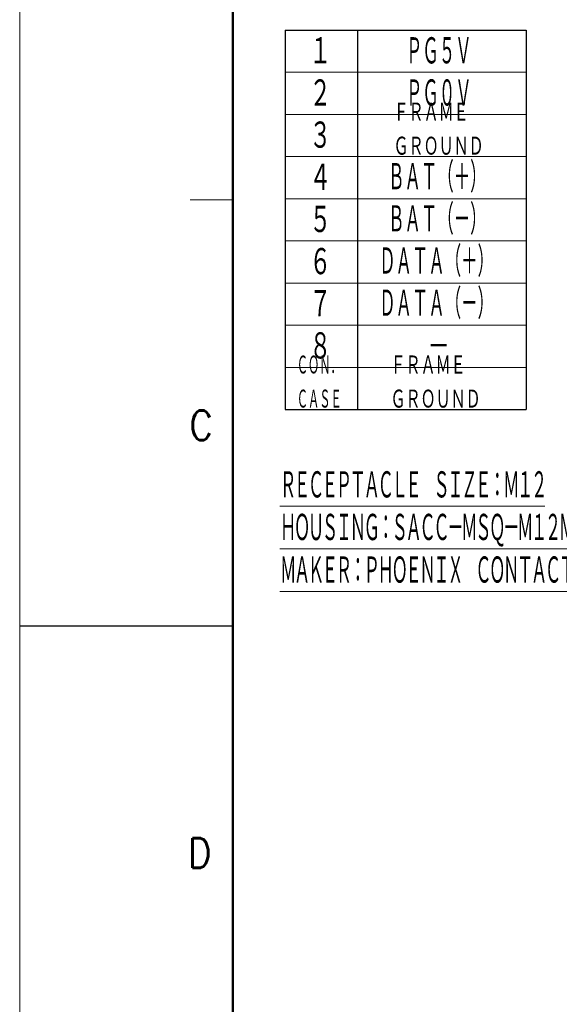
# Model space of a CAD drawing. Header units: millimetres. Extents: x 0 to 594, y 0 to 420.
# Tile 7 of 118: x 0 to 90, y 147 to 311. Entities that reach past the tile are written whole.
import ezdxf

# ---------------------------------------------------------------- set-up
doc = ezdxf.new("R2010")
doc.units = ezdxf.units.MM
doc.header["$LTSCALE"] = 0.257233
doc.layers.add('NoLayerName_001', color=7, linetype='Continuous')
doc.styles.get("Standard").update_dxf_attribs({"font": 'txt', "bigfont": 'extfont2'})

msp = doc.modelspace()

# ---------------------------------------------------------------- linework, layer by layer
at = {"layer": 'NoLayerName_001', "color": 7, "linetype": 'Continuous', "lineweight": 13}
msp.add_line((0, 0), (0, 420.0255), dxfattribs=at)
at = {"layer": 'NoLayerName_001', "color": 7, "linetype": 'Continuous', "lineweight": 50}
msp.add_line((35.3557, 14.1423), (35.3557, 405.8832), dxfattribs=at)
at = {"layer": 'NoLayerName_001', "color": 7, "linetype": 'Continuous', "lineweight": 25}
for p, q in [((44.0564, 308.9103), (44.0564, 245.9103)), ((44.0564, 308.9103), (84.0564, 308.9103)), ((56.0564, 308.9103), (56.0564, 245.9103)), ((84.0564, 308.9103), (84.0564, 245.9103)), ((44.0564, 245.9103), (84.0564, 245.9103)), ((0, 210.0127), (35.3557, 210.0127))]:
    msp.add_line(p, q, dxfattribs=at)
at = {"layer": 'NoLayerName_001', "color": 2, "linetype": 'Continuous', "lineweight": 13}
for p, q in [((44.0564, 301.9103), (84.0564, 301.9103)), ((44.0564, 294.9103), (84.0564, 294.9103)), ((44.0564, 287.9103), (84.0564, 287.9103)), ((35.3557, 280.7241), (28.2845, 280.7241)), ((44.0564, 280.9103), (84.0564, 280.9103)), ((44.0564, 273.9103), (84.0564, 273.9103)), ((44.0564, 266.9103), (84.0564, 266.9103)), ((44.0564, 259.9103), (84.0564, 259.9103)), ((44.0564, 252.9103), (84.0564, 252.9103))]:
    msp.add_line(p, q, dxfattribs=at)

# ---------------------------------------------------------------- texts
at = {"layer": 'NoLayerName_001', "color": 3, "lineweight": 13, "attachment_point": 7}
for s, insert, char_height in [('\\A1;\\W0.6667;１', (48.0765, 302.9103), 4.949795), ('\\A1;\\W0.5000;ＰＧ５Ｖ', (64.1167, 302.9103), 4.949795), ('\\A1;\\W0.6667;２', (48.0765, 295.9103), 4.949795), ('\\A1;\\W0.5000;ＰＧ０Ｖ', (64.1167, 295.9103), 4.949795), ('\\A1;\\W0.6667;ＦＲＡＭＥ\\PＧＲＯＵＮＤ', (62.0635, 287.9103), 3.394145), ('\\A1;\\W0.6667;３', (48.0765, 288.9103), 4.949795), ('\\A1;\\W0.6667;４', (48.0765, 281.9103), 4.949795), ('\\A1;\\W0.5000;ＢＡＴ（＋）', (61.1468, 281.9103), 4.949795), ('\\A1;\\W0.6667;５', (48.0765, 274.9103), 4.949795), ('\\A1;\\W0.5000;ＢＡＴ（－）', (61.1468, 274.9103), 4.949795), ('\\A1;\\W0.5000;ＤＡＴＡ（＋）', (59.6619, 267.9103), 4.949795), ('\\A1;\\W0.6667;６', (48.0765, 267.9103), 4.949795), ('\\A1;\\W0.5000;ＤＡＴＡ（－）', (59.6619, 260.9103), 4.949795), ('\\A1;\\W0.6667;７', (48.0765, 260.9103), 4.949795), ('\\A1;\\W0.6667;８', (48.0765, 253.9103), 4.949795), ('\\A1;\\W0.6667;－', (67.727, 253.9103), 4.949795), ('\\A1;\\W0.5000;ＣＯＮ．\\PＣＡＳＥ', (45.9834, 245.9103), 3.394145), ('\\A1;\\W0.6667;ＦＲＡＭＥ\\PＧＲＯＵＮＤ', (61.561, 245.9103), 3.394145)]:
    msp.add_mtext(s, dxfattribs=dict(at, insert=insert, char_height=char_height))
at = {"layer": 'NoLayerName_001', "color": 2, "lineweight": 13, "char_height": 4.949795, "attachment_point": 7}
for s, insert in [('\\A1;\\W0.8600;C', (28.1953, 240.8319)), ('\\A1;\\W0.8600;D', (27.9701, 169.8066))]:
    msp.add_mtext(s, dxfattribs=dict(at, insert=insert))
at = {"layer": 'NoLayerName_001', "color": 3, "lineweight": 13, "insert": (43.1987, 216.691), "char_height": 4.949795, "attachment_point": 7, "line_spacing_factor": 0.857143}
msp.add_mtext('\\A1;\\W0.5000;\\T0.8333;\\LＲＥＣＥＰＴＡＣＬＥ\u3000ＳＩＺＥ：Ｍ１２\\l\\P\\LＨＯＵＳＩＮＧ：ＳＡＣＣ－ＭＳＱ－Ｍ１２ＭＳ－２５－３，２\u3000ＳＣＯ\\l\\P\\LＭＡＫＥＲ：ＰＨＯＥＮＩＸ\u3000ＣＯＮＴＡＣＴ\\l', dxfattribs=at)

doc.saveas('drawing.dxf')
